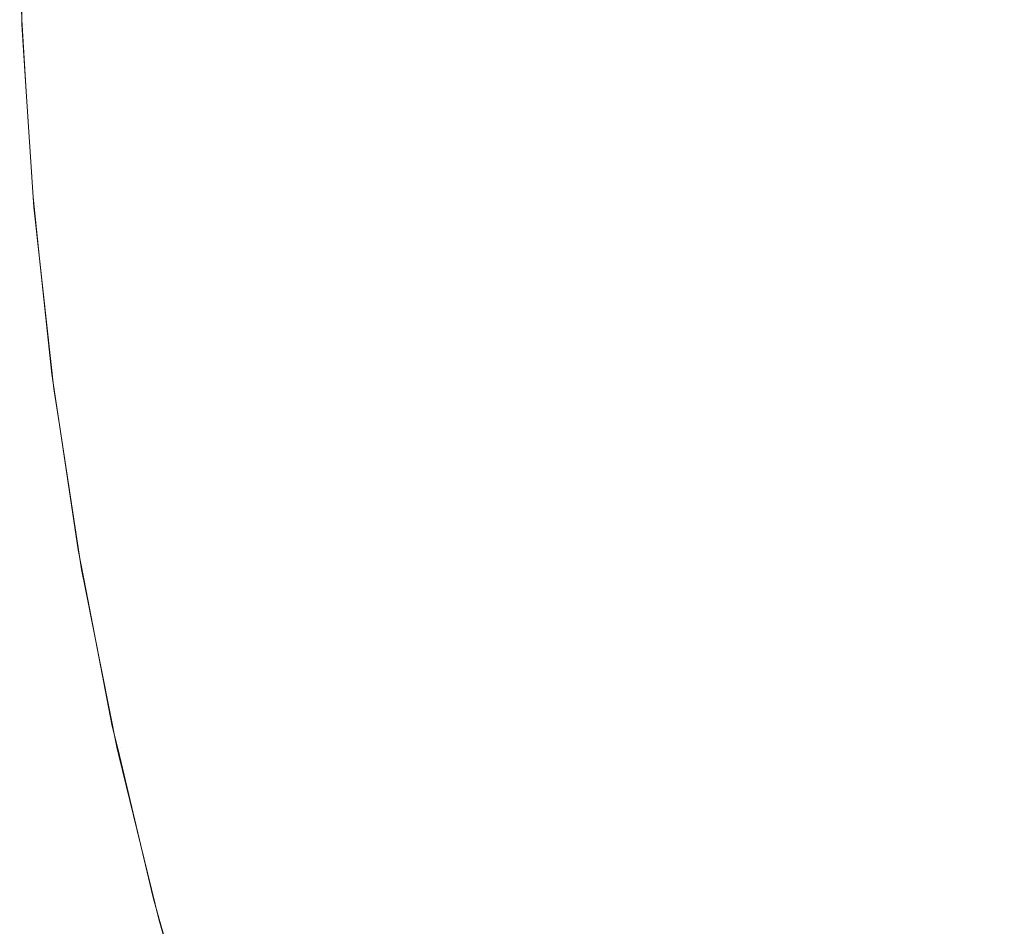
# Model space of a CAD drawing. Header units: centimetres. Extents: x -26 to 27.3, y -25.9 to -24.1.
# Tile 6 of 224: x -26.0174 to -25.9939, y -25.7858 to -25.7641. Entities that reach past the tile are written whole.
import ezdxf

# ---------------------------------------------------------------- set-up
doc = ezdxf.new("R2010")
doc.units = ezdxf.units.CM
doc.header["$LTSCALE"] = 2.54
doc.layers.add('Lucido design-1', color=7, linetype='Continuous')

# ---------------------------------------------------------------- blocks, each defined once
blk = doc.blocks.new('Gruppo-7-1')
at = {"color": 7, "linetype": 'Continuous', "lineweight": 9}
for points, invisible_edges in [([(-26.017387, -25.759888, 1181.718367), (-26.017292, -25.764246, 1181.718367), (-26.017387, -25.76425, 1181.722727), (-26.017439, -25.76186, 1181.722727)], 11), ([(-26.017292, -25.764246, 1181.718367), (-26.017387, -25.759888, 1181.718367), (-26.017121, -25.759888, 1181.714235), (-26.017026, -25.764234, 1181.714235)], 13), ([(-26.017026, -25.764234, 1181.714235), (-26.017121, -25.759888, 1181.714235), (-26.016684, -25.759888, 1181.71012), (-26.01659, -25.764215, 1181.71012)], 13), ([(-26.01659, -25.764215, 1181.71012), (-26.016684, -25.759888, 1181.71012), (-26.016078, -25.759888, 1181.706031), (-26.015985, -25.764189, 1181.706031)], 13), ([(-26.015985, -25.764189, 1181.706031), (-26.016078, -25.759888, 1181.706031), (-26.015305, -25.759888, 1181.701974), (-26.015212, -25.764155, 1181.701974)], 13), ([(-26.015212, -25.764155, 1181.701974), (-26.015305, -25.759888, 1181.701974), (-26.014365, -25.759888, 1181.697955), (-26.014273, -25.764114, 1181.697955)], 13), ([(-26.017392, -25.764132, 1182.322727), (-26.01744, -25.76186, 1182.322727), (-26.017439, -25.76186, 1181.722727), (-26.017387, -25.76425, 1181.722727)], 10), ([(-25.996357, -25.766601, 1182.383831), (-25.996571, -25.763248, 1182.383831), (-25.999067, -25.763354, 1182.380449), (-25.998847, -25.766813, 1182.380449)], 15), ([(-25.993725, -25.766377, 1182.387108), (-25.993932, -25.763136, 1182.387108), (-25.996571, -25.763248, 1182.383831), (-25.996357, -25.766601, 1182.383831)], 15), ([(-25.996116, -25.766768, 1181.661332), (-25.996341, -25.763331, 1181.661332), (-25.993769, -25.763219, 1181.658157), (-25.993551, -25.766543, 1181.658157)], 15), ([(-26.00119, -25.767013, 1182.376969), (-26.001417, -25.763454, 1182.376969), (-26.003617, -25.763547, 1182.373397), (-26.003384, -25.767199, 1182.373397)], 15), ([(-26.003017, -25.767371, 1181.671466), (-26.003262, -25.763633, 1181.671466), (-26.001092, -25.763538, 1181.667991), (-26.000853, -25.767182, 1181.667991)], 15), ([(-25.998847, -25.766813, 1182.380449), (-25.999067, -25.763354, 1182.380449), (-26.001417, -25.763454, 1182.376969), (-26.00119, -25.767013, 1182.376969)], 15), ([(-26.000853, -25.767182, 1181.667991), (-26.001092, -25.763538, 1181.667991), (-25.998784, -25.763438, 1181.664611), (-25.998551, -25.766981, 1181.664611)], 15), ([(-25.998551, -25.766981, 1181.664611), (-25.998784, -25.763438, 1181.664611), (-25.996341, -25.763331, 1181.661332), (-25.996116, -25.766768, 1181.661332)], 15), ([(-26.007309, -25.767533, 1182.366002), (-26.007553, -25.763714, 1182.366002), (-26.009282, -25.763788, 1182.362192), (-26.009034, -25.76768, 1182.362192)], 15), ([(-26.005425, -25.767373, 1182.369739), (-26.005663, -25.763634, 1182.369739), (-26.007553, -25.763714, 1182.366002), (-26.007309, -25.767533, 1182.366002)], 15), ([(-26.006916, -25.767712, 1181.678678), (-26.007172, -25.763804, 1181.678678), (-26.00529, -25.763722, 1181.67503), (-26.00504, -25.767548, 1181.67503)], 15), ([(-26.003384, -25.767199, 1182.373397), (-26.003617, -25.763547, 1182.373397), (-26.005663, -25.763634, 1182.369739), (-26.005425, -25.767373, 1182.369739)], 15), ([(-26.00504, -25.767548, 1181.67503), (-26.00529, -25.763722, 1181.67503), (-26.003262, -25.763633, 1181.671466), (-26.003017, -25.767371, 1181.671466)], 15), ([(-26.014297, -25.768128, 1182.346369), (-26.01456, -25.764012, 1182.346369), (-26.015459, -25.76405, 1182.342302), (-26.015194, -25.768205, 1182.342302)], 15), ([(-26.013231, -25.768037, 1182.350399), (-26.013491, -25.763966, 1182.350399), (-26.01456, -25.764012, 1182.346369), (-26.014297, -25.768128, 1182.346369)], 15), ([(-26.011997, -25.767932, 1182.354384), (-26.012254, -25.763914, 1182.354384), (-26.013491, -25.763966, 1182.350399), (-26.013231, -25.768037, 1182.350399)], 15), ([(-26.012897, -25.768236, 1181.693983), (-26.013171, -25.764066, 1181.693983), (-26.011907, -25.764011, 1181.690062), (-26.011637, -25.768125, 1181.690062)], 15), ([(-26.010598, -25.767813, 1182.358317), (-26.01085, -25.763854, 1182.358317), (-26.012254, -25.763914, 1182.354384), (-26.011997, -25.767932, 1182.354384)], 15), ([(-26.011637, -25.768125, 1181.690062), (-26.011907, -25.764011, 1181.690062), (-26.010484, -25.763949, 1181.6862), (-26.010218, -25.768001, 1181.6862)], 15), ([(-26.009034, -25.76768, 1182.362192), (-26.009282, -25.763788, 1182.362192), (-26.01085, -25.763854, 1182.358317), (-26.010598, -25.767813, 1182.358317)], 15), ([(-26.010218, -25.768001, 1181.6862), (-26.010484, -25.763949, 1181.6862), (-26.008905, -25.76388, 1181.682403), (-26.008643, -25.767864, 1181.682403)], 15), ([(-26.008643, -25.767864, 1181.682403), (-26.008905, -25.76388, 1181.682403), (-26.007172, -25.763804, 1181.678678), (-26.006916, -25.767712, 1181.678678)], 15), ([(-26.017345, -25.76413, 1182.325802), (-26.017392, -25.764132, 1182.322727), (-26.017283, -25.765847, 1182.322727)], 9), ([(-26.017387, -25.76425, 1181.722727), (-26.017282, -25.765847, 1181.722727), (-26.017283, -25.765847, 1182.322727), (-26.017392, -25.764132, 1182.322727)], 10), ([(-26.017282, -25.765847, 1181.722727), (-26.017387, -25.76425, 1181.722727), (-26.017292, -25.764246, 1181.718367)], 10), ([(-26.016862, -25.768346, 1182.329948), (-26.017131, -25.764121, 1182.329948), (-26.017345, -25.76413, 1182.325802), (-26.017075, -25.768365, 1182.325802)], 15), ([(-26.017283, -25.765847, 1182.322727), (-26.017122, -25.768369, 1182.322727), (-26.017075, -25.768365, 1182.325802), (-26.017345, -25.76413, 1182.325802)], 14), ([(-26.017007, -25.768595, 1181.718367), (-26.017292, -25.764246, 1181.718367), (-26.017026, -25.764234, 1181.714235), (-26.016742, -25.768572, 1181.714235)], 15), ([(-26.017292, -25.764246, 1181.718367), (-26.017007, -25.768595, 1181.718367), (-26.017102, -25.768604, 1181.722727), (-26.017282, -25.765847, 1181.722727)], 11), ([(-26.016477, -25.768314, 1182.334084), (-26.016746, -25.764105, 1182.334084), (-26.017131, -25.764121, 1182.329948), (-26.016862, -25.768346, 1182.329948)], 15), ([(-26.016742, -25.768572, 1181.714235), (-26.017026, -25.764234, 1181.714235), (-26.01659, -25.764215, 1181.71012), (-26.016307, -25.768534, 1181.71012)], 15), ([(-26.015921, -25.768266, 1182.338205), (-26.016188, -25.764081, 1182.338205), (-26.016746, -25.764105, 1182.334084), (-26.016477, -25.768314, 1182.334084)], 15), ([(-26.016307, -25.768534, 1181.71012), (-26.01659, -25.764215, 1181.71012), (-26.015985, -25.764189, 1181.706031), (-26.015703, -25.768481, 1181.706031)], 15), ([(-26.015194, -25.768205, 1182.342302), (-26.015459, -25.76405, 1182.342302), (-26.016188, -25.764081, 1182.338205), (-26.015921, -25.768266, 1182.338205)], 15), ([(-26.015703, -25.768481, 1181.706031), (-26.015985, -25.764189, 1181.706031), (-26.015212, -25.764155, 1181.701974), (-26.014933, -25.768414, 1181.701974)], 15), ([(-26.014933, -25.768414, 1181.701974), (-26.015212, -25.764155, 1181.701974), (-26.014273, -25.764114, 1181.697955), (-26.013997, -25.768332, 1181.697955)], 15), ([(-26.013997, -25.768332, 1181.697955), (-26.014273, -25.764114, 1181.697955), (-26.013171, -25.764066, 1181.693983), (-26.012897, -25.768236, 1181.693983)], 15), ([(-26.017122, -25.768369, 1182.322727), (-26.017283, -25.765847, 1182.322727), (-26.017282, -25.765847, 1181.722727), (-26.017102, -25.768604, 1181.722727)], 10), ([(-25.993381, -25.769607, 1182.387108), (-25.993725, -25.766377, 1182.387108), (-25.996357, -25.766601, 1182.383831), (-25.996001, -25.769943, 1182.383831)], 15), ([(-25.995741, -25.770191, 1181.661332), (-25.996116, -25.766768, 1181.661332), (-25.993551, -25.766543, 1181.658157), (-25.993188, -25.769855, 1181.658157)], 15), ([(-25.998479, -25.77026, 1182.380449), (-25.998847, -25.766813, 1182.380449), (-26.00119, -25.767013, 1182.376969), (-26.000812, -25.770559, 1182.376969)], 15), ([(-25.996001, -25.769943, 1182.383831), (-25.996357, -25.766601, 1182.383831), (-25.998847, -25.766813, 1182.380449), (-25.998479, -25.77026, 1182.380449)], 15), ([(-25.998165, -25.77051, 1181.664611), (-25.998551, -25.766981, 1181.664611), (-25.996116, -25.766768, 1181.661332), (-25.995741, -25.770191, 1181.661332)], 15), ([(-26.000812, -25.770559, 1182.376969), (-26.00119, -25.767013, 1182.376969), (-26.003384, -25.767199, 1182.373397), (-26.002996, -25.770839, 1182.373397)], 15), ([(-26.000456, -25.770812, 1181.667991), (-26.000853, -25.767182, 1181.667991), (-25.998551, -25.766981, 1181.664611), (-25.998165, -25.77051, 1181.664611)], 15), ([(-26.002996, -25.770839, 1182.373397), (-26.003384, -25.767199, 1182.373397), (-26.005425, -25.767373, 1182.369739), (-26.005028, -25.771099, 1182.369739)], 15), ([(-26.00261, -25.771095, 1181.671466), (-26.003017, -25.767371, 1181.671466), (-26.000853, -25.767182, 1181.667991), (-26.000456, -25.770812, 1181.667991)], 15), ([(-26.006904, -25.771339, 1182.366002), (-26.007309, -25.767533, 1182.366002), (-26.009034, -25.76768, 1182.362192), (-26.008621, -25.771559, 1182.362192)], 15), ([(-26.005028, -25.771099, 1182.369739), (-26.005425, -25.767373, 1182.369739), (-26.007309, -25.767533, 1182.366002), (-26.006904, -25.771339, 1182.366002)], 15), ([(-26.004622, -25.77136, 1181.67503), (-26.00504, -25.767548, 1181.67503), (-26.003017, -25.767371, 1181.671466), (-26.00261, -25.771095, 1181.671466)], 15), ([(-26.008621, -25.771559, 1182.362192), (-26.009034, -25.76768, 1182.362192), (-26.010598, -25.767813, 1182.358317), (-26.010177, -25.771758, 1182.358317)], 15), ([(-26.008209, -25.771832, 1181.682403), (-26.008643, -25.767864, 1181.682403), (-26.006916, -25.767712, 1181.678678), (-26.00649, -25.771606, 1181.678678)], 15), ([(-26.00649, -25.771606, 1181.678678), (-26.006916, -25.767712, 1181.678678), (-26.00504, -25.767548, 1181.67503), (-26.004622, -25.77136, 1181.67503)], 15), ([(-26.011571, -25.771937, 1182.354384), (-26.011997, -25.767932, 1182.354384), (-26.013231, -25.768037, 1182.350399), (-26.012799, -25.772094, 1182.350399)], 15), ([(-26.010177, -25.771758, 1182.358317), (-26.010598, -25.767813, 1182.358317), (-26.011997, -25.767932, 1182.354384), (-26.011571, -25.771937, 1182.354384)], 15), ([(-26.011188, -25.772225, 1181.690062), (-26.011637, -25.768125, 1181.690062), (-26.010218, -25.768001, 1181.6862), (-26.009776, -25.772039, 1181.6862)], 15), ([(-26.009776, -25.772039, 1181.6862), (-26.010218, -25.768001, 1181.6862), (-26.008643, -25.767864, 1181.682403), (-26.008209, -25.771832, 1181.682403)], 15), ([(-26.014753, -25.772344, 1182.342302), (-26.015194, -25.768205, 1182.342302), (-26.015921, -25.768266, 1182.338205), (-26.015477, -25.772437, 1182.338205)], 15), ([(-26.01386, -25.77223, 1182.346369), (-26.014297, -25.768128, 1182.346369), (-26.015194, -25.768205, 1182.342302), (-26.014753, -25.772344, 1182.342302)], 15), ([(-26.012799, -25.772094, 1182.350399), (-26.013231, -25.768037, 1182.350399), (-26.014297, -25.768128, 1182.346369), (-26.01386, -25.77223, 1182.346369)], 15), ([(-26.013536, -25.772534, 1181.697955), (-26.013997, -25.768332, 1181.697955), (-26.012897, -25.768236, 1181.693983), (-26.012442, -25.77239, 1181.693983)], 15), ([(-26.012442, -25.77239, 1181.693983), (-26.012897, -25.768236, 1181.693983), (-26.011637, -25.768125, 1181.690062), (-26.011188, -25.772225, 1181.690062)], 15), ([(-26.017075, -25.768365, 1182.325802), (-26.017122, -25.768369, 1182.322727), (-26.016966, -25.769831, 1182.322727)], 9), ([(-26.017102, -25.768604, 1181.722727), (-26.016967, -25.769831, 1181.722727), (-26.016966, -25.769831, 1182.322727), (-26.017122, -25.768369, 1182.322727)], 10), ([(-26.016413, -25.772557, 1182.329948), (-26.016862, -25.768346, 1182.329948), (-26.017075, -25.768365, 1182.325802), (-26.016625, -25.772584, 1182.325802)], 15), ([(-26.016966, -25.769831, 1182.322727), (-26.016672, -25.77259, 1182.322727), (-26.016625, -25.772584, 1182.325802), (-26.017075, -25.768365, 1182.325802)], 14), ([(-26.01603, -25.772508, 1182.334084), (-26.016477, -25.768314, 1182.334084), (-26.016862, -25.768346, 1182.329948), (-26.016413, -25.772557, 1182.329948)], 15), ([(-26.015477, -25.772437, 1182.338205), (-26.015921, -25.768266, 1182.338205), (-26.016477, -25.768314, 1182.334084), (-26.01603, -25.772508, 1182.334084)], 15), ([(-26.015235, -25.772757, 1181.706031), (-26.015703, -25.768481, 1181.706031), (-26.014933, -25.768414, 1181.701974), (-26.014468, -25.772656, 1181.701974)], 15), ([(-26.014468, -25.772656, 1181.701974), (-26.014933, -25.768414, 1181.701974), (-26.013997, -25.768332, 1181.697955), (-26.013536, -25.772534, 1181.697955)], 15), ([(-26.016967, -25.769831, 1181.722727), (-26.017102, -25.768604, 1181.722727), (-26.017007, -25.768595, 1181.718367)], 10), ([(-26.016532, -25.772928, 1181.718367), (-26.017007, -25.768595, 1181.718367), (-26.016742, -25.768572, 1181.714235), (-26.016268, -25.772893, 1181.714235)], 15), ([(-26.017007, -25.768595, 1181.718367), (-26.016532, -25.772928, 1181.718367), (-26.016627, -25.772941, 1181.722727), (-26.016967, -25.769831, 1181.722727)], 11), ([(-26.016268, -25.772893, 1181.714235), (-26.016742, -25.768572, 1181.714235), (-26.016307, -25.768534, 1181.71012), (-26.015836, -25.772836, 1181.71012)], 15), ([(-26.015836, -25.772836, 1181.71012), (-26.016307, -25.768534, 1181.71012), (-26.015703, -25.768481, 1181.706031), (-26.015235, -25.772757, 1181.706031)], 15), ([(-25.9929, -25.77282, 1182.387108), (-25.993381, -25.769607, 1182.387108), (-25.996001, -25.769943, 1182.383831), (-25.995503, -25.773266, 1182.383831)], 15), ([(-26.016672, -25.77259, 1182.322727), (-26.016966, -25.769831, 1182.322727), (-26.016967, -25.769831, 1181.722727), (-26.016627, -25.772941, 1181.722727)], 10), ([(-25.995217, -25.773595, 1181.661332), (-25.995741, -25.770191, 1181.661332), (-25.993188, -25.769855, 1181.658157), (-25.992681, -25.773148, 1181.658157)], 15), ([(-25.995503, -25.773266, 1182.383831), (-25.996001, -25.769943, 1182.383831), (-25.998479, -25.77026, 1182.380449), (-25.997966, -25.773688, 1182.380449)], 15), ([(-25.997966, -25.773688, 1182.380449), (-25.998479, -25.77026, 1182.380449), (-26.000812, -25.770559, 1182.376969), (-26.000284, -25.774086, 1182.376969)], 15), ([(-25.997625, -25.774019, 1181.664611), (-25.998165, -25.77051, 1181.664611), (-25.995741, -25.770191, 1181.661332), (-25.995217, -25.773595, 1181.661332)], 15), ([(-26.000284, -25.774086, 1182.376969), (-26.000812, -25.770559, 1182.376969), (-26.002996, -25.770839, 1182.373397), (-26.002454, -25.774458, 1182.373397)], 15), ([(-25.9999, -25.774421, 1181.667991), (-26.000456, -25.770812, 1181.667991), (-25.998165, -25.77051, 1181.664611), (-25.997625, -25.774019, 1181.664611)], 15), ([(-26.00204, -25.774798, 1181.671466), (-26.00261, -25.771095, 1181.671466), (-26.000456, -25.770812, 1181.667991), (-25.9999, -25.774421, 1181.667991)], 15), ([(-26.002454, -25.774458, 1182.373397), (-26.002996, -25.770839, 1182.373397), (-26.005028, -25.771099, 1182.369739), (-26.004473, -25.774804, 1182.369739)], 15), ([(-26.004473, -25.774804, 1182.369739), (-26.005028, -25.771099, 1182.369739), (-26.006904, -25.771339, 1182.366002), (-26.006337, -25.775124, 1182.366002)], 15), ([(-26.004039, -25.77515, 1181.67503), (-26.004622, -25.77136, 1181.67503), (-26.00261, -25.771095, 1181.671466), (-26.00204, -25.774798, 1181.671466)], 15), ([(-26.006337, -25.775124, 1182.366002), (-26.006904, -25.771339, 1182.366002), (-26.008621, -25.771559, 1182.362192), (-26.008044, -25.775416, 1182.362192)], 15), ([(-26.005894, -25.775477, 1181.678678), (-26.00649, -25.771606, 1181.678678), (-26.004622, -25.77136, 1181.67503), (-26.004039, -25.77515, 1181.67503)], 15), ([(-26.00959, -25.775682, 1182.358317), (-26.010177, -25.771758, 1182.358317), (-26.011571, -25.771937, 1182.354384), (-26.010975, -25.775919, 1182.354384)], 15), ([(-26.008044, -25.775416, 1182.362192), (-26.008621, -25.771559, 1182.362192), (-26.010177, -25.771758, 1182.358317), (-26.00959, -25.775682, 1182.358317)], 15), ([(-26.007601, -25.775778, 1181.682403), (-26.008209, -25.771832, 1181.682403), (-26.00649, -25.771606, 1181.678678), (-26.005894, -25.775477, 1181.678678)], 15), ([(-26.010975, -25.775919, 1182.354384), (-26.011571, -25.771937, 1182.354384), (-26.012799, -25.772094, 1182.350399), (-26.012195, -25.776128, 1182.350399)], 15), ([(-26.009158, -25.776053, 1181.6862), (-26.009776, -25.772039, 1181.6862), (-26.008209, -25.771832, 1181.682403), (-26.007601, -25.775778, 1181.682403)], 15), ([(-26.01325, -25.776309, 1182.346369), (-26.01386, -25.77223, 1182.346369), (-26.014753, -25.772344, 1182.342302), (-26.014137, -25.776461, 1182.342302)], 15), ([(-26.012195, -25.776128, 1182.350399), (-26.012799, -25.772094, 1182.350399), (-26.01386, -25.77223, 1182.346369), (-26.01325, -25.776309, 1182.346369)], 15), ([(-26.011807, -25.77652, 1181.693983), (-26.012442, -25.77239, 1181.693983), (-26.011188, -25.772225, 1181.690062), (-26.010561, -25.7763, 1181.690062)], 15), ([(-26.010561, -25.7763, 1181.690062), (-26.011188, -25.772225, 1181.690062), (-26.009776, -25.772039, 1181.6862), (-26.009158, -25.776053, 1181.6862)], 15), ([(-26.014856, -25.776584, 1182.338205), (-26.015477, -25.772437, 1182.338205), (-26.01603, -25.772508, 1182.334084), (-26.015406, -25.776679, 1182.334084)], 15), ([(-26.014137, -25.776461, 1182.342302), (-26.014753, -25.772344, 1182.342302), (-26.015477, -25.772437, 1182.338205), (-26.014856, -25.776584, 1182.338205)], 15), ([(-26.012893, -25.776712, 1181.697955), (-26.013536, -25.772534, 1181.697955), (-26.012442, -25.77239, 1181.693983), (-26.011807, -25.77652, 1181.693983)], 15), ([(-26.016625, -25.772584, 1182.325802), (-26.016672, -25.77259, 1182.322727), (-26.01649, -25.773805, 1182.322727)], 9), ([(-26.016627, -25.772941, 1181.722727), (-26.016494, -25.773805, 1181.722727), (-26.01649, -25.773805, 1182.322727), (-26.016672, -25.77259, 1182.322727)], 10), ([(-26.015786, -25.776744, 1182.329948), (-26.016413, -25.772557, 1182.329948), (-26.016625, -25.772584, 1182.325802), (-26.015997, -25.77678, 1182.325802)], 15), ([(-26.01649, -25.773805, 1182.322727), (-26.016044, -25.776788, 1182.322727), (-26.015997, -25.77678, 1182.325802), (-26.016625, -25.772584, 1182.325802)], 14), ([(-26.015406, -25.776679, 1182.334084), (-26.01603, -25.772508, 1182.334084), (-26.016413, -25.772557, 1182.329948), (-26.015786, -25.776744, 1182.329948)], 15), ([(-26.014581, -25.777009, 1181.706031), (-26.015235, -25.772757, 1181.706031), (-26.014468, -25.772656, 1181.701974), (-26.013819, -25.776875, 1181.701974)], 15), ([(-26.013819, -25.776875, 1181.701974), (-26.014468, -25.772656, 1181.701974), (-26.013536, -25.772534, 1181.697955), (-26.012893, -25.776712, 1181.697955)], 15), ([(-26.016494, -25.773805, 1181.722727), (-26.016627, -25.772941, 1181.722727), (-26.016532, -25.772928, 1181.718367)], 10), ([(-26.015869, -25.777236, 1181.718367), (-26.016532, -25.772928, 1181.718367), (-26.016268, -25.772893, 1181.714235), (-26.015607, -25.77719, 1181.714235)], 15), ([(-26.016532, -25.772928, 1181.718367), (-26.015869, -25.777236, 1181.718367), (-26.015963, -25.777253, 1181.722727), (-26.016494, -25.773805, 1181.722727)], 11), ([(-26.015607, -25.77719, 1181.714235), (-26.016268, -25.772893, 1181.714235), (-26.015836, -25.772836, 1181.71012), (-26.015177, -25.777114, 1181.71012)], 15), ([(-26.015177, -25.777114, 1181.71012), (-26.015836, -25.772836, 1181.71012), (-26.015235, -25.772757, 1181.706031), (-26.014581, -25.777009, 1181.706031)], 15), ([(-25.992283, -25.776009, 1182.387108), (-25.9929, -25.77282, 1182.387108), (-25.995503, -25.773266, 1182.383831), (-25.994865, -25.776565, 1182.383831)], 15), ([(-25.994545, -25.776972, 1181.661332), (-25.995217, -25.773595, 1181.661332), (-25.992681, -25.773148, 1181.658157), (-25.992031, -25.776415, 1181.658157)], 15), ([(-25.994865, -25.776565, 1182.383831), (-25.995503, -25.773266, 1182.383831), (-25.997966, -25.773688, 1182.380449), (-25.997308, -25.777092, 1182.380449)], 15), ([(-25.996932, -25.777502, 1181.664611), (-25.997625, -25.774019, 1181.664611), (-25.995217, -25.773595, 1181.661332), (-25.994545, -25.776972, 1181.661332)], 15), ([(-26.016044, -25.776788, 1182.322727), (-26.01649, -25.773805, 1182.322727), (-26.016494, -25.773805, 1181.722727), (-26.015963, -25.777253, 1181.722727)], 10), ([(-25.997308, -25.777092, 1182.380449), (-25.997966, -25.773688, 1182.380449), (-26.000284, -25.774086, 1182.376969), (-25.999607, -25.777587, 1182.376969)], 15), ([(-25.999607, -25.777587, 1182.376969), (-26.000284, -25.774086, 1182.376969), (-26.002454, -25.774458, 1182.373397), (-26.00176, -25.778051, 1182.373397)], 15), ([(-25.999188, -25.778002, 1181.667991), (-25.9999, -25.774421, 1181.667991), (-25.997625, -25.774019, 1181.664611), (-25.996932, -25.777502, 1181.664611)], 15), ([(-26.00176, -25.778051, 1182.373397), (-26.002454, -25.774458, 1182.373397), (-26.004473, -25.774804, 1182.369739), (-26.003762, -25.778483, 1182.369739)], 15), ([(-26.001309, -25.778472, 1181.671466), (-26.00204, -25.774798, 1181.671466), (-25.9999, -25.774421, 1181.667991), (-25.999188, -25.778002, 1181.667991)], 15), ([(-26.003762, -25.778483, 1182.369739), (-26.004473, -25.774804, 1182.369739), (-26.006337, -25.775124, 1182.366002), (-26.00561, -25.778881, 1182.366002)], 15), ([(-26.003291, -25.778911, 1181.67503), (-26.004039, -25.77515, 1181.67503), (-26.00204, -25.774798, 1181.671466), (-26.001309, -25.778472, 1181.671466)], 15), ([(-26.00561, -25.778881, 1182.366002), (-26.006337, -25.775124, 1182.366002), (-26.008044, -25.775416, 1182.362192), (-26.007303, -25.779246, 1182.362192)], 15), ([(-26.00513, -25.779319, 1181.678678), (-26.005894, -25.775477, 1181.678678), (-26.004039, -25.77515, 1181.67503), (-26.003291, -25.778911, 1181.67503)], 15), ([(-26.007303, -25.779246, 1182.362192), (-26.008044, -25.775416, 1182.362192), (-26.00959, -25.775682, 1182.358317), (-26.008837, -25.779576, 1182.358317)], 15), ([(-26.006822, -25.779694, 1181.682403), (-26.007601, -25.775778, 1181.682403), (-26.005894, -25.775477, 1181.678678), (-26.00513, -25.779319, 1181.678678)], 15), ([(-26.008837, -25.779576, 1182.358317), (-26.00959, -25.775682, 1182.358317), (-26.010975, -25.775919, 1182.354384), (-26.01021, -25.779872, 1182.354384)], 15), ([(-26.01021, -25.779872, 1182.354384), (-26.010975, -25.775919, 1182.354384), (-26.012195, -25.776128, 1182.350399), (-26.01142, -25.780133, 1182.350399)], 15), ([(-26.008366, -25.780036, 1181.6862), (-26.009158, -25.776053, 1181.6862), (-26.007601, -25.775778, 1181.682403), (-26.006822, -25.779694, 1181.682403)], 15), ([(-26.01142, -25.780133, 1182.350399), (-26.012195, -25.776128, 1182.350399), (-26.01325, -25.776309, 1182.346369), (-26.012466, -25.780359, 1182.346369)], 15), ([(-26.009756, -25.780345, 1181.690062), (-26.010561, -25.7763, 1181.690062), (-26.009158, -25.776053, 1181.6862), (-26.008366, -25.780036, 1181.6862)], 15), ([(-25.991532, -25.779169, 1182.387108), (-25.992283, -25.776009, 1182.387108), (-25.994865, -25.776565, 1182.383831), (-25.994088, -25.779835, 1182.383831)], 15), ([(-26.013346, -25.780548, 1182.342302), (-26.014137, -25.776461, 1182.342302), (-26.014856, -25.776584, 1182.338205), (-26.01406, -25.780702, 1182.338205)], 15), ([(-26.012466, -25.780359, 1182.346369), (-26.01325, -25.776309, 1182.346369), (-26.014137, -25.776461, 1182.342302), (-26.013346, -25.780548, 1182.342302)], 15), ([(-26.010991, -25.780619, 1181.693983), (-26.011807, -25.77652, 1181.693983), (-26.010561, -25.7763, 1181.690062), (-26.009756, -25.780345, 1181.690062)], 15), ([(-25.993726, -25.780318, 1181.661332), (-25.994545, -25.776972, 1181.661332), (-25.992031, -25.776415, 1181.658157), (-25.99124, -25.779651, 1181.658157)], 15), ([(-26.014605, -25.78082, 1182.334084), (-26.015406, -25.776679, 1182.334084), (-26.015786, -25.776744, 1182.329948), (-26.014982, -25.780901, 1182.329948)], 15), ([(-26.01406, -25.780702, 1182.338205), (-26.014856, -25.776584, 1182.338205), (-26.015406, -25.776679, 1182.334084), (-26.014605, -25.78082, 1182.334084)], 15), ([(-26.012069, -25.780857, 1181.697955), (-26.012893, -25.776712, 1181.697955), (-26.011807, -25.77652, 1181.693983), (-26.010991, -25.780619, 1181.693983)], 15), ([(-25.994088, -25.779835, 1182.383831), (-25.994865, -25.776565, 1182.383831), (-25.997308, -25.777092, 1182.380449), (-25.996506, -25.780464, 1182.380449)], 15), ([(-26.015997, -25.77678, 1182.325802), (-26.016044, -25.776788, 1182.322727), (-26.015855, -25.777761, 1182.322727)], 9), ([(-26.015963, -25.777253, 1181.722727), (-26.015861, -25.777763, 1181.722727), (-26.015855, -25.777761, 1182.322727), (-26.016044, -25.776788, 1182.322727)], 10), ([(-26.014982, -25.780901, 1182.329948), (-26.015786, -25.776744, 1182.329948), (-26.015997, -25.77678, 1182.325802), (-26.015191, -25.780946, 1182.325802)], 15), ([(-26.015855, -25.777761, 1182.322727), (-26.015238, -25.780956, 1182.322727), (-26.015191, -25.780946, 1182.325802), (-26.015997, -25.77678, 1182.325802)], 14), ([(-26.013741, -25.781228, 1181.706031), (-26.014581, -25.777009, 1181.706031), (-26.013819, -25.776875, 1181.701974), (-26.012986, -25.781061, 1181.701974)], 15), ([(-26.012986, -25.781061, 1181.701974), (-26.013819, -25.776875, 1181.701974), (-26.012893, -25.776712, 1181.697955), (-26.012069, -25.780857, 1181.697955)], 15), ([(-26.014759, -25.781454, 1181.714235), (-26.015607, -25.77719, 1181.714235), (-26.015177, -25.777114, 1181.71012), (-26.014333, -25.781359, 1181.71012)], 15), ([(-26.014333, -25.781359, 1181.71012), (-26.015177, -25.777114, 1181.71012), (-26.014581, -25.777009, 1181.706031), (-26.013741, -25.781228, 1181.706031)], 15), ([(-25.996506, -25.780464, 1182.380449), (-25.997308, -25.777092, 1182.380449), (-25.999607, -25.777587, 1182.376969), (-25.998782, -25.781057, 1182.376969)], 15), ([(-25.996088, -25.78095, 1181.664611), (-25.996932, -25.777502, 1181.664611), (-25.994545, -25.776972, 1181.661332), (-25.993726, -25.780318, 1181.661332)], 15), ([(-26.015861, -25.777763, 1181.722727), (-26.015963, -25.777253, 1181.722727), (-26.015869, -25.777236, 1181.718367)], 10), ([(-26.015019, -25.781511, 1181.718367), (-26.015869, -25.777236, 1181.718367), (-26.015607, -25.77719, 1181.714235), (-26.014759, -25.781454, 1181.714235)], 15), ([(-26.015869, -25.777236, 1181.718367), (-26.015019, -25.781511, 1181.718367), (-26.015112, -25.781532, 1181.722727), (-26.015861, -25.777763, 1181.722727)], 11), ([(-25.998782, -25.781057, 1182.376969), (-25.999607, -25.777587, 1182.376969), (-26.00176, -25.778051, 1182.373397), (-26.000913, -25.781612, 1182.373397)], 15), ([(-25.99832, -25.781549, 1181.667991), (-25.999188, -25.778002, 1181.667991), (-25.996932, -25.777502, 1181.664611), (-25.996088, -25.78095, 1181.664611)], 15), ([(-26.015238, -25.780956, 1182.322727), (-26.015855, -25.777761, 1182.322727), (-26.015861, -25.777763, 1181.722727), (-26.015112, -25.781532, 1181.722727)], 10), ([(-26.000913, -25.781612, 1182.373397), (-26.00176, -25.778051, 1182.373397), (-26.003762, -25.778483, 1182.369739), (-26.002895, -25.782128, 1182.369739)], 15), ([(-26.000419, -25.782111, 1181.671466), (-26.001309, -25.778472, 1181.671466), (-25.999188, -25.778002, 1181.667991), (-25.99832, -25.781549, 1181.667991)], 15), ([(-26.002895, -25.782128, 1182.369739), (-26.003762, -25.778483, 1182.369739), (-26.00561, -25.778881, 1182.366002), (-26.004725, -25.782604, 1182.366002)], 15), ([(-26.002379, -25.782636, 1181.67503), (-26.003291, -25.778911, 1181.67503), (-26.001309, -25.778472, 1181.671466), (-26.000419, -25.782111, 1181.671466)], 15), ([(-26.004725, -25.782604, 1182.366002), (-26.00561, -25.778881, 1182.366002), (-26.007303, -25.779246, 1182.362192), (-26.0064, -25.783041, 1182.362192)], 15), ([(-26.004199, -25.783124, 1181.678678), (-26.00513, -25.779319, 1181.678678), (-26.003291, -25.778911, 1181.67503), (-26.002379, -25.782636, 1181.67503)], 15), ([(-26.0064, -25.783041, 1182.362192), (-26.007303, -25.779246, 1182.362192), (-26.008837, -25.779576, 1182.358317), (-26.007919, -25.783436, 1182.358317)], 15), ([(-25.990647, -25.782294, 1182.387108), (-25.991532, -25.779169, 1182.387108), (-25.994088, -25.779835, 1182.383831), (-25.993172, -25.783068, 1182.383831)], 15), ([(-26.005873, -25.783572, 1181.682403), (-26.006822, -25.779694, 1181.682403), (-26.00513, -25.779319, 1181.678678), (-26.004199, -25.783124, 1181.678678)], 15), ([(-26.007919, -25.783436, 1182.358317), (-26.008837, -25.779576, 1182.358317), (-26.01021, -25.779872, 1182.354384), (-26.009278, -25.78379, 1182.354384)], 15), ([(-26.0074, -25.783981, 1181.6862), (-26.008366, -25.780036, 1181.6862), (-26.006822, -25.779694, 1181.682403), (-26.005873, -25.783572, 1181.682403)], 15), ([(-26.009278, -25.78379, 1182.354384), (-26.01021, -25.779872, 1182.354384), (-26.01142, -25.780133, 1182.350399), (-26.010477, -25.784102, 1182.350399)], 15), ([(-25.993172, -25.783068, 1182.383831), (-25.994088, -25.779835, 1182.383831), (-25.996506, -25.780464, 1182.380449), (-25.995561, -25.7838, 1182.380449)], 15), ([(-26.010477, -25.784102, 1182.350399), (-26.01142, -25.780133, 1182.350399), (-26.012466, -25.780359, 1182.346369), (-26.011512, -25.784371, 1182.346369)], 15), ([(-26.008776, -25.78435, 1181.690062), (-26.009756, -25.780345, 1181.690062), (-26.008366, -25.780036, 1181.6862), (-26.0074, -25.783981, 1181.6862)], 15), ([(-26.011512, -25.784371, 1182.346369), (-26.012466, -25.780359, 1182.346369), (-26.013346, -25.780548, 1182.342302), (-26.012383, -25.784598, 1182.342302)], 15), ([(-26.009998, -25.784678, 1181.693983), (-26.010991, -25.780619, 1181.693983), (-26.009756, -25.780345, 1181.690062), (-26.008776, -25.78435, 1181.690062)], 15), ([(-25.995095, -25.784359, 1181.664611), (-25.996088, -25.78095, 1181.664611), (-25.993726, -25.780318, 1181.661332), (-25.992763, -25.783624, 1181.661332)], 15), ([(-26.012383, -25.784598, 1182.342302), (-26.013346, -25.780548, 1182.342302), (-26.01406, -25.780702, 1182.338205), (-26.013089, -25.784782, 1182.338205)], 15), ([(-26.011064, -25.784963, 1181.697955), (-26.012069, -25.780857, 1181.697955), (-26.010991, -25.780619, 1181.693983), (-26.009998, -25.784678, 1181.693983)], 15), ([(-25.995561, -25.7838, 1182.380449), (-25.996506, -25.780464, 1182.380449), (-25.998782, -25.781057, 1182.376969), (-25.99781, -25.784488, 1182.376969)], 15), ([(-26.014003, -25.78502, 1182.329948), (-26.014982, -25.780901, 1182.329948), (-26.015191, -25.780946, 1182.325802), (-26.01421, -25.785074, 1182.325802)], 15), ([(-26.013629, -25.784923, 1182.334084), (-26.014605, -25.78082, 1182.334084), (-26.014982, -25.780901, 1182.329948), (-26.014003, -25.78502, 1182.329948)], 15), ([(-26.013089, -25.784782, 1182.338205), (-26.01406, -25.780702, 1182.338205), (-26.014605, -25.78082, 1182.334084), (-26.013629, -25.784923, 1182.334084)], 15), ([(-26.011972, -25.785206, 1181.701974), (-26.012986, -25.781061, 1181.701974), (-26.012069, -25.780857, 1181.697955), (-26.011064, -25.784963, 1181.697955)], 15), ([(-26.015191, -25.780946, 1182.325802), (-26.015238, -25.780956, 1182.322727), (-26.015062, -25.781695, 1182.322727)], 9), ([(-26.015112, -25.781532, 1181.722727), (-26.015062, -25.781695, 1182.322727), (-26.015238, -25.780956, 1182.322727)], 9), ([(-26.015062, -25.781695, 1182.322727), (-26.014255, -25.785086, 1182.322727), (-26.01421, -25.785074, 1182.325802), (-26.015191, -25.780946, 1182.325802)], 14), ([(-26.012719, -25.785407, 1181.706031), (-26.013741, -25.781228, 1181.706031), (-26.012986, -25.781061, 1181.701974), (-26.011972, -25.785206, 1181.701974)], 15), ([(-25.99781, -25.784488, 1182.376969), (-25.998782, -25.781057, 1182.376969), (-26.000913, -25.781612, 1182.373397), (-25.999916, -25.785133, 1182.373397)], 15), ([(-25.997298, -25.785054, 1181.667991), (-25.99832, -25.781549, 1181.667991), (-25.996088, -25.78095, 1181.664611), (-25.995095, -25.784359, 1181.664611)], 15), ([(-26.013726, -25.785676, 1181.714235), (-26.014759, -25.781454, 1181.714235), (-26.014333, -25.781359, 1181.71012), (-26.013304, -25.785563, 1181.71012)], 15), ([(-26.013304, -25.785563, 1181.71012), (-26.014333, -25.781359, 1181.71012), (-26.013741, -25.781228, 1181.706031), (-26.012719, -25.785407, 1181.706031)], 15), ([(-26.015071, -25.781697, 1181.722727), (-26.015112, -25.781532, 1181.722727), (-26.015019, -25.781511, 1181.718367)], 10), ([(-26.015112, -25.781532, 1181.722727), (-26.015071, -25.781697, 1181.722727), (-26.015062, -25.781695, 1182.322727)], 10), ([(-26.015019, -25.781511, 1181.718367), (-26.013983, -25.785745, 1181.718367), (-26.014116, -25.785601, 1181.722727), (-26.015071, -25.781697, 1181.722727)], 11), ([(-26.013983, -25.785745, 1181.718367), (-26.015019, -25.781511, 1181.718367), (-26.014759, -25.781454, 1181.714235), (-26.013726, -25.785676, 1181.714235)], 15), ([(-25.999916, -25.785133, 1182.373397), (-26.000913, -25.781612, 1182.373397), (-26.002895, -25.782128, 1182.369739), (-26.001874, -25.785733, 1182.369739)], 15), ([(-25.99937, -25.785707, 1181.671466), (-26.000419, -25.782111, 1181.671466), (-25.99832, -25.781549, 1181.667991), (-25.997298, -25.785054, 1181.667991)], 15), ([(-26.014255, -25.785086, 1182.322727), (-26.015062, -25.781695, 1182.322727), (-26.015071, -25.781697, 1181.722727)], 10), ([(-26.015071, -25.781697, 1181.722727), (-26.014116, -25.785601, 1181.722727), (-26.014255, -25.785086, 1182.322727)], 10), ([(-26.001874, -25.785733, 1182.369739), (-26.002895, -25.782128, 1182.369739), (-26.004725, -25.782604, 1182.366002), (-26.003682, -25.786286, 1182.366002)], 15), ([(-26.001306, -25.786318, 1181.67503), (-26.002379, -25.782636, 1181.67503), (-26.000419, -25.782111, 1181.671466), (-25.99937, -25.785707, 1181.671466)], 15), ([(-26.003682, -25.786286, 1182.366002), (-26.004725, -25.782604, 1182.366002), (-26.0064, -25.783041, 1182.362192), (-26.005338, -25.786793, 1182.362192)], 15), ([(-26.003103, -25.786884, 1181.678678), (-26.004199, -25.783124, 1181.678678), (-26.002379, -25.782636, 1181.67503), (-26.001306, -25.786318, 1181.67503)], 15), ([(-26.005338, -25.786793, 1182.362192), (-26.0064, -25.783041, 1182.362192), (-26.007919, -25.783436, 1182.358317), (-26.006838, -25.787253, 1182.358317)], 15), ([(-26.004756, -25.787405, 1181.682403), (-26.005873, -25.783572, 1181.682403), (-26.004199, -25.783124, 1181.678678), (-26.003103, -25.786884, 1181.678678)], 15), ([(-25.99212, -25.786259, 1182.383831), (-25.993172, -25.783068, 1182.383831), (-25.995561, -25.7838, 1182.380449), (-25.994476, -25.787092, 1182.380449)], 15), ([(-26.006838, -25.787253, 1182.358317), (-26.007919, -25.783436, 1182.358317), (-26.009278, -25.78379, 1182.354384), (-26.008181, -25.787664, 1182.354384)], 15), ([(-26.006264, -25.787881, 1181.6862), (-26.0074, -25.783981, 1181.6862), (-26.005873, -25.783572, 1181.682403), (-26.004756, -25.787405, 1181.682403)], 15), ([(-25.993953, -25.787721, 1181.664611), (-25.995095, -25.784359, 1181.664611), (-25.992763, -25.783624, 1181.661332), (-25.991656, -25.786885, 1181.661332)], 15), ([(-26.008181, -25.787664, 1182.354384), (-26.009278, -25.78379, 1182.354384), (-26.010477, -25.784102, 1182.350399), (-26.009365, -25.788027, 1182.350399)], 15), ([(-26.007622, -25.788309, 1181.690062), (-26.008776, -25.78435, 1181.690062), (-26.0074, -25.783981, 1181.6862), (-26.006264, -25.787881, 1181.6862)], 15), ([(-25.994476, -25.787092, 1182.380449), (-25.995561, -25.7838, 1182.380449), (-25.99781, -25.784488, 1182.376969), (-25.996694, -25.787875, 1182.376969)], 15), ([(-26.009365, -25.788027, 1182.350399), (-26.010477, -25.784102, 1182.350399), (-26.011512, -25.784371, 1182.346369), (-26.010388, -25.78834, 1182.346369)], 15), ([(-26.010388, -25.78834, 1182.346369), (-26.011512, -25.784371, 1182.346369), (-26.012383, -25.784598, 1182.342302), (-26.011249, -25.788604, 1182.342302)], 15), ([(-26.008829, -25.78869, 1181.693983), (-26.009998, -25.784678, 1181.693983), (-26.008776, -25.78435, 1181.690062), (-26.007622, -25.788309, 1181.690062)], 15), ([(-25.996125, -25.788512, 1181.667991), (-25.997298, -25.785054, 1181.667991), (-25.995095, -25.784359, 1181.664611), (-25.993953, -25.787721, 1181.664611)], 15), ([(-26.011249, -25.788604, 1182.342302), (-26.012383, -25.784598, 1182.342302), (-26.013089, -25.784782, 1182.338205), (-26.011947, -25.788817, 1182.338205)], 15), ([(-26.009881, -25.789021, 1181.697955), (-26.011064, -25.784963, 1181.697955), (-26.009998, -25.784678, 1181.693983), (-26.008829, -25.78869, 1181.693983)], 15), ([(-25.996694, -25.787875, 1182.376969), (-25.99781, -25.784488, 1182.376969), (-25.999916, -25.785133, 1182.373397), (-25.99877, -25.788609, 1182.373397)], 15), ([(-26.01248, -25.788981, 1182.334084), (-26.013629, -25.784923, 1182.334084), (-26.014003, -25.78502, 1182.329948), (-26.012849, -25.789094, 1182.329948)], 15), ([(-26.011947, -25.788817, 1182.338205), (-26.013089, -25.784782, 1182.338205), (-26.013629, -25.784923, 1182.334084), (-26.01248, -25.788981, 1182.334084)], 15), ([(-26.01421, -25.785074, 1182.325802), (-26.014255, -25.785086, 1182.322727), (-26.01411, -25.785599, 1182.322727)], 9), ([(-26.014116, -25.785601, 1181.722727), (-26.01411, -25.785599, 1182.322727), (-26.014255, -25.785086, 1182.322727)], 9), ([(-26.012849, -25.789094, 1182.329948), (-26.014003, -25.78502, 1182.329948), (-26.01421, -25.785074, 1182.325802), (-26.013054, -25.789156, 1182.325802)], 15), ([(-26.01411, -25.785599, 1182.322727), (-26.013099, -25.78917, 1182.322727), (-26.013054, -25.789156, 1182.325802), (-26.01421, -25.785074, 1182.325802)], 14), ([(-26.010777, -25.789304, 1181.701974), (-26.011972, -25.785206, 1181.701974), (-26.011064, -25.784963, 1181.697955), (-26.009881, -25.789021, 1181.697955)], 15), ([(-25.99877, -25.788609, 1182.373397), (-25.999916, -25.785133, 1182.373397), (-26.001874, -25.785733, 1182.369739), (-26.000701, -25.789291, 1182.369739)], 15), ([(-25.998166, -25.789255, 1181.671466), (-25.99937, -25.785707, 1181.671466), (-25.997298, -25.785054, 1181.667991), (-25.996125, -25.788512, 1181.667991)], 15), ([(-26.011515, -25.789536, 1181.706031), (-26.012719, -25.785407, 1181.706031), (-26.011972, -25.785206, 1181.701974), (-26.010777, -25.789304, 1181.701974)], 15), ([(-26.013099, -25.78917, 1182.322727), (-26.01411, -25.785599, 1182.322727), (-26.014116, -25.785601, 1181.722727)], 10), ([(-26.014116, -25.785601, 1181.722727), (-26.014075, -25.78577, 1181.722727), (-26.013001, -25.789466, 1182.322727), (-26.013099, -25.78917, 1182.322727)], 10), ([(-26.013983, -25.785745, 1181.718367), (-26.014075, -25.78577, 1181.722727), (-26.014116, -25.785601, 1181.722727)], 9), ([(-26.012509, -25.78985, 1181.714235), (-26.013726, -25.785676, 1181.714235), (-26.013304, -25.785563, 1181.71012), (-26.012093, -25.789719, 1181.71012)], 15), ([(-26.012093, -25.789719, 1181.71012), (-26.013304, -25.785563, 1181.71012), (-26.012719, -25.785407, 1181.706031), (-26.011515, -25.789536, 1181.706031)], 15), ([(-26.012998, -25.789465, 1181.722727), (-26.014075, -25.78577, 1181.722727), (-26.013983, -25.785745, 1181.718367), (-26.012763, -25.78993, 1181.718367)], 14), ([(-26.012763, -25.78993, 1181.718367), (-26.013983, -25.785745, 1181.718367), (-26.013726, -25.785676, 1181.714235), (-26.012509, -25.78985, 1181.714235)], 15), ([(-26.000701, -25.789291, 1182.369739), (-26.001874, -25.785733, 1182.369739), (-26.003682, -25.786286, 1182.366002), (-26.002484, -25.789921, 1182.366002)], 15), ([(-26.000074, -25.789949, 1181.67503), (-26.001306, -25.786318, 1181.67503), (-25.99937, -25.785707, 1181.671466), (-25.998166, -25.789255, 1181.671466)], 15)]:
    blk.add_3dface(points, dxfattribs=dict(at, invisible_edges=invisible_edges))

msp = doc.modelspace()

# ---------------------------------------------------------------- block references
at = {"layer": 'Lucido design-1', "color": 7}
msp.add_blockref('Gruppo-7-1', (0, 0), dxfattribs=at)

doc.saveas('drawing.dxf')
